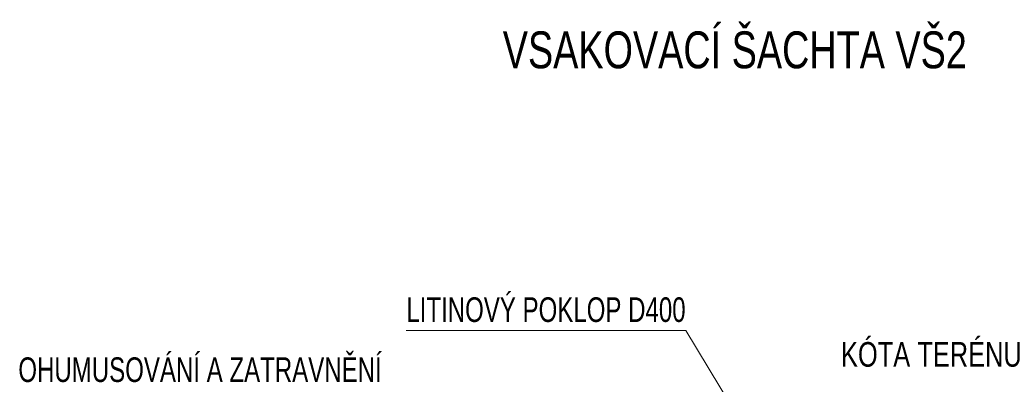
# Model space of a CAD drawing. Header units: metres. Extents: x 351055.4 to 351076.4, y -78447.2 to -78432.3.
# Tile 19 of 68: x 351057.7 to 351061.7, y -78441.8 to -78440.3. Entities that reach past the tile are written whole.
import ezdxf
from ezdxf.enums import TextEntityAlignment as Align

# ---------------------------------------------------------------- set-up
doc = ezdxf.new("R2010")
doc.units = ezdxf.units.M
doc.header["$MEASUREMENT"] = 0
doc.layers.add('VZOROVY_KOTY', color=7, linetype='Continuous', lineweight=13)
doc.layers.add('VZOROVY_NAVRH', color=7, linetype='Continuous', lineweight=13)
doc.styles.add('Style-Arial', font='arial.ttf')

msp = doc.modelspace()

# ---------------------------------------------------------------- linework, layer by layer
at = {"layer": 'VZOROVY_KOTY'}
msp.add_line((351060.4346, -78441.5436), (351060.7554, -78442.0731), dxfattribs=at)
at = {"layer": 'VZOROVY_KOTY', "flags": 128}
msp.add_lwpolyline([(351060.4346, -78441.5436), (351059.2986, -78441.5436)], dxfattribs=at)

# ---------------------------------------------------------------- texts
at = {"layer": 'VZOROVY_KOTY', "lineweight": 13, "insert": (351060.6344, -78440.4049), "char_height": 0.15, "attachment_point": 5, "style": 'Style-Arial'}
msp.add_mtext('\\H1x;\\W0.733333;VSAKOVACÍ ŠACHTA VŠ2', dxfattribs=at)
at = {"layer": 'VZOROVY_KOTY', "lineweight": 13, "char_height": 0.1, "attachment_point": 1, "line_spacing_factor": 0.60492, "style": 'Style-Arial'}
for s, insert in [('\\H1x;\\W0.7;LITINOVÝ POKLOP D400', (351059.2986, -78441.4091)), ('\\H1x;\\W0.7;OHUMUSOVÁNÍ A ZATRAVNĚNÍ', (351057.7209, -78441.653))]:
    msp.add_mtext(s, dxfattribs=dict(at, insert=insert))
at = {"layer": 'VZOROVY_NAVRH', "lineweight": 13, "style": 'Style-Arial', "width": 0.74}
msp.add_text('KÓTA TERÉNU', height=0.1, rotation=0, dxfattribs=at).set_placement((351061.0662, -78441.5908), align=Align.TOP_LEFT)

doc.saveas('drawing.dxf')
